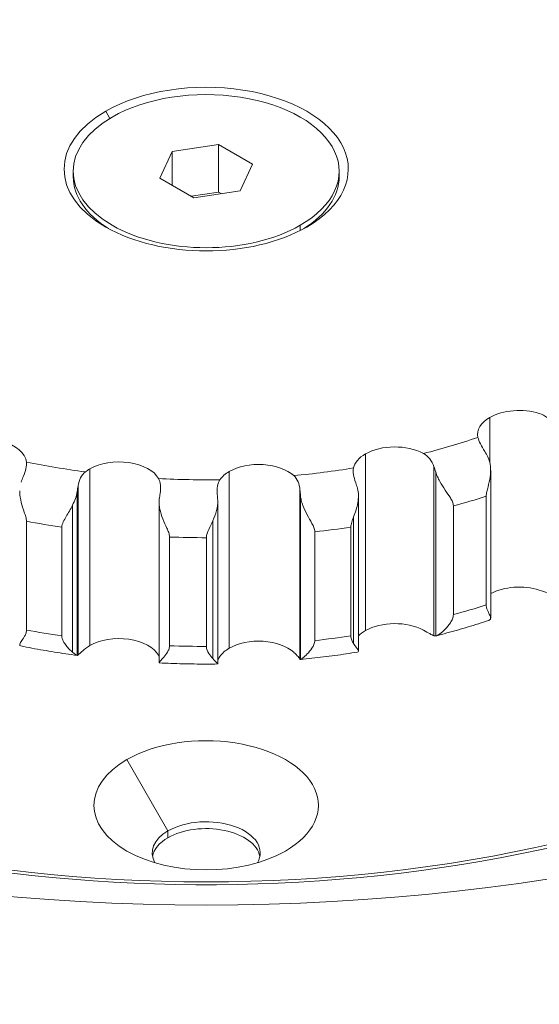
# Model space of a CAD drawing. Header units: millimetres. Extents: x 3163 to 5187, y 223 to 1022.
# Tile 11 of 15: x 4728 to 4759, y 587 to 646. Entities that reach past the tile are written whole.
import ezdxf

# ---------------------------------------------------------------- set-up
doc = ezdxf.new("R2010")
doc.units = ezdxf.units.MM

msp = doc.modelspace()

# ---------------------------------------------------------------- linework, layer by layer
at = {"color": 7, "linetype": 'Continuous', "lineweight": 15, "extrusion": (-5.55112e-17, 0.817547, 0.575862)}
for p, q in [((4732.958, 640.404), (4732.71, 640.834)), ((4739.503, 638.836), (4736.715, 638.405)), ((4741.544, 637.66), (4739.503, 638.836)), ((4739.503, 635.974), (4739.503, 638.836)), ((4736.715, 638.405), (4735.968, 636.8)), ((4736.715, 636.369), (4736.715, 638.405)), ((4740.797, 636.054), (4741.544, 637.66)), ((4730.756, 636.903), (4730.756, 637.23)), ((4735.968, 636.8), (4738.009, 635.624)), ((4746.756, 636.903), (4746.756, 637.23)), ((4739.503, 635.974), (4737.845, 635.718)), ((4738.009, 635.624), (4740.797, 636.054)), ((4739.667, 635.88), (4739.503, 635.974)), ((4744.413, 633.661), (4744.413, 633.972)), ((4755.818, 622.415), (4755.818, 619.727)), ((4748.336, 620.22), (4748.336, 609.591)), ((4731.748, 619.317), (4731.748, 608.689)), ((4740.141, 619.165), (4740.141, 608.537)), ((4752.456, 619.463), (4752.456, 609.288)), ((4752.564, 609.275), (4752.564, 619.13)), ((4755.871, 610.348), (4755.871, 619.226)), ((4730.996, 617.956), (4730.996, 608.101)), ((4731.046, 618.297), (4731.046, 608.122)), ((4744.398, 618.055), (4744.398, 607.881)), ((4735.922, 607.664), (4735.922, 617.305)), ((4739.454, 607.591), (4739.454, 617.311)), ((4744.428, 607.858), (4744.428, 617.713)), ((4747.919, 608.356), (4747.919, 617.716)), ((4755.602, 611.135), (4755.602, 617.675)), ((4730.716, 608.287), (4730.716, 617.135)), ((4753.627, 617.096), (4753.627, 610.555)), ((4727.946, 616.17), (4727.946, 609.63)), ((4739.161, 607.908), (4739.161, 616.198)), ((4747.626, 608.815), (4747.626, 616.434)), ((4730.075, 609.273), (4730.075, 615.814)), ((4745.294, 615.538), (4745.294, 608.998)), ((4747.458, 609.276), (4747.458, 615.817)), ((4736.551, 615.223), (4736.551, 608.683)), ((4738.766, 608.643), (4738.766, 615.183)), ((4736.458, 597.545), (4733.983, 601.832)), ((4736.458, 597.545), (4736.458, 597.136))]:
    msp.add_line(p, q, dxfattribs=at)
at = {"color": 7, "linetype": 'Continuous', "lineweight": 15, "extrusion": (1.04445e-16, -5.55112e-17, -1)}
msp.add_ellipse((4738.756, 638.579), major_axis=(-79, 0), ratio=0.575862, start_param=-2.356194, end_param=3.926991, dxfattribs=at)
at = {"color": 7, "linetype": 'Continuous', "lineweight": 15}
for centre, major_axis, start_param, end_param in [((5149.57, 875.156), (-880.986, 0), 0.396434, 1.174378), ((4738.756, 627.133), (-79, 0), 3.267722, 6.157056), ((4738.756, 626.724), (-56, 0), -0.785398, 2.356194), ((4738.756, 637.352), (-8.55, 0), 2.356194, 5.497787), ((4738.756, 637.23), (-8, 0), 2.356194, 5.497787), ((4738.756, 637.352), (-8.55, 0), -0.785398, 2.356194), ((4738.756, 637.23), (-8, 0), -0.785398, 2.356194), ((4738.756, 636.903), (-8, 0), 0, 0.747474), ((4738.756, 636.903), (-8, 0), 2.394119, 3.141593), ((4738.756, 596.222), (-3.25, 0), 2.8167, 5.497787), ((4738.756, 595.813), (-3.25, 0), 3.251018, 5.497787), ((4738.756, 596.222), (-3.25, 0), -0.785398, 0.324893), ((4738.756, 595.813), (-3.25, 0), -0.785398, -0.109425)]:
    msp.add_ellipse(centre, major_axis=major_axis, ratio=0.575862, start_param=start_param, end_param=end_param, dxfattribs=at)
at = {"color": 7, "linetype": 'Continuous', "lineweight": 15, "extrusion": (1.85271e-16, 1.11022e-16, -1)}
msp.add_ellipse((4738.756, 627.133), major_axis=(-57, 0), ratio=0.575862, start_param=2.660887, end_param=8.334687, dxfattribs=at)
at = {"color": 7, "linetype": 'Continuous', "lineweight": 15, "extrusion": (1.41529e-16, -1.11022e-16, -1)}
msp.add_ellipse((4757.586, 621.397), major_axis=(-2.5, 0), ratio=0.575862, start_param=0.785398, end_param=2.076521, dxfattribs=at)
at = {"color": 7, "linetype": 'Continuous', "lineweight": 15, "extrusion": (1.83843e-16, -1.0942e-29, -1)}
msp.add_ellipse((4757.586, 621.397), major_axis=(-2.5, 0), ratio=0.575862, start_param=-0.128733, end_param=0.785398, dxfattribs=at)
at = {"color": 7, "linetype": 'Continuous', "lineweight": 15, "extrusion": (1.6675e-16, -9.92465e-30, -1)}
msp.add_ellipse((4725.452, 619.648), major_axis=(-2.5, 0), ratio=0.575862, start_param=0.876576, end_param=3.08183, dxfattribs=at)
at = {"color": 7, "linetype": 'Continuous', "lineweight": 15, "extrusion": (2.22261e-16, 5.55112e-17, -1)}
for centre, end_param in [((4750.104, 619.202), 2.327848), ((4733.515, 618.299), 2.830503), ((4741.909, 618.147), 2.579176), ((4750.104, 608.574), 2.327848), ((4733.515, 607.671), 2.830503), ((4741.909, 607.519), 2.579176)]:
    msp.add_ellipse(centre, major_axis=(-2.5, 0), ratio=0.575862, start_param=0.785398, end_param=end_param, dxfattribs=at)
at = {"color": 7, "linetype": 'Continuous', "lineweight": 15, "extrusion": (1.88406e-16, -1.66533e-16, -1)}
msp.add_ellipse((4738.756, 637.352), major_axis=(-32.449, 0), ratio=0.575862, start_param=-2.09889, end_param=-1.98518, dxfattribs=at)
at = {"color": 7, "linetype": 'Continuous', "lineweight": 15, "extrusion": (1.88912e-16, 1.66533e-16, -1)}
msp.add_ellipse((4750.104, 619.202), major_axis=(-2.5, 0), ratio=0.575862, start_param=0.122594, end_param=0.785398, dxfattribs=at)
at = {"color": 7, "linetype": 'Continuous', "lineweight": 15, "extrusion": (7.44665e-17, 5.55112e-17, -1)}
msp.add_ellipse((4738.756, 637.352), major_axis=(-32.449, 0), ratio=0.575862, start_param=-1.344908, end_param=-1.231198, dxfattribs=at)
at = {"color": 7, "linetype": 'Continuous', "lineweight": 15, "extrusion": (1.9704e-16, -1.17822e-29, -1)}
for centre in [(4733.515, 618.299), (4733.515, 607.671)]:
    msp.add_ellipse(centre, major_axis=(-2.5, 0), ratio=0.575862, start_param=0.625249, end_param=0.785398, dxfattribs=at)
at = {"color": 7, "linetype": 'Continuous', "lineweight": 15, "extrusion": (1.6675e-16, -2.77556e-16, -1)}
for centre in [(4741.909, 618.147), (4741.909, 607.519)]:
    msp.add_ellipse(centre, major_axis=(-2.5, 0), ratio=0.575862, start_param=0.373922, end_param=0.785398, dxfattribs=at)
at = {"color": 7, "linetype": 'Continuous', "lineweight": 15, "extrusion": (1.30945e-16, 3.88578e-16, -1)}
msp.add_ellipse((4738.756, 637.352), major_axis=(-32.449, 0), ratio=0.575862, start_param=-1.847563, end_param=-1.733853, dxfattribs=at)
at = {"color": 7, "linetype": 'Continuous', "lineweight": 15, "extrusion": (1.98941e-16, -1.11022e-16, -1)}
msp.add_ellipse((4738.756, 637.352), major_axis=(-32.449, 0), ratio=0.575862, start_param=-1.596235, end_param=-1.482525, dxfattribs=at)
at = {"color": 7, "linetype": 'Continuous', "lineweight": 15, "extrusion": (9.65648e-17, -3.33067e-16, -1)}
msp.add_ellipse((4738.756, 635.309), major_axis=(-34.949, 0), ratio=0.575862, start_param=-2.073751, end_param=-2.010319, dxfattribs=at)
at = {"color": 7, "linetype": 'Continuous', "lineweight": 15, "extrusion": (1.34279e-16, -1.66533e-16, -1)}
for start_param, end_param in [(-1.319769, -1.256337), (-1.571097, -1.507664)]:
    msp.add_ellipse((4738.756, 635.309), major_axis=(-34.949, 0), ratio=0.575862, start_param=start_param, end_param=end_param, dxfattribs=at)
at = {"color": 7, "linetype": 'Continuous', "lineweight": 15, "extrusion": (2.14903e-17, -1.66533e-16, -1)}
msp.add_ellipse((4738.756, 635.309), major_axis=(-34.949, 0), ratio=0.575862, start_param=-1.822424, end_param=-1.758992, dxfattribs=at)
at = {"color": 7, "linetype": 'Continuous', "lineweight": 15, "extrusion": (1.6675e-16, -5.55112e-17, -1)}
msp.add_ellipse((4757.586, 610.769), major_axis=(-2.5, 0), ratio=0.575862, start_param=0.814672, end_param=2.076521, dxfattribs=at)
at = {"color": 7, "linetype": 'Continuous', "lineweight": 15, "extrusion": (7.97095e-17, -1.66533e-16, -1)}
msp.add_ellipse((4738.756, 628.768), major_axis=(-34.949, 0), ratio=0.575862, start_param=-2.073751, end_param=-2.010319, dxfattribs=at)
at = {"color": 7, "linetype": 'Continuous', "lineweight": 15, "extrusion": (1.90732e-16, -1.1352e-29, -1)}
msp.add_ellipse((4738.756, 628.768), major_axis=(-34.949, 0), ratio=0.575862, start_param=-1.319769, end_param=-1.256337, dxfattribs=at)
at = {"color": 7, "linetype": 'Continuous', "lineweight": 15, "extrusion": (1.02274e-16, -2.22045e-16, -1)}
msp.add_ellipse((4750.104, 608.574), major_axis=(-2.5, 0), ratio=0.575862, start_param=0.507505, end_param=0.785398, dxfattribs=at)
at = {"color": 7, "linetype": 'Continuous', "lineweight": 15, "extrusion": (1.72935e-16, -5.55112e-17, -1)}
msp.add_ellipse((4738.756, 628.768), major_axis=(-34.949, 0), ratio=0.575862, start_param=-1.822424, end_param=-1.758992, dxfattribs=at)
at = {"color": 7, "linetype": 'Continuous', "lineweight": 15, "extrusion": (7.97095e-17, 5.55112e-17, -1)}
msp.add_ellipse((4738.756, 628.768), major_axis=(-34.949, 0), ratio=0.575862, start_param=-1.571097, end_param=-1.507664, dxfattribs=at)
at = {"color": 7, "linetype": 'Continuous', "lineweight": 15, "extrusion": (7.25774e-17, 1.11022e-16, -1)}
for start_param, end_param in [(0.785398, 3.926991), (-2.356194, 0.785398)]:
    msp.add_ellipse((4738.756, 599.083), major_axis=(-6.75, 0), ratio=0.575862, start_param=start_param, end_param=end_param, dxfattribs=at)
at = {"color": 7, "linetype": 'Continuous', "lineweight": 15}
for points, knots in [([(4759.653, 621.979), (4759.551, 622.142), (4759.429, 622.283), (4759.138, 622.514), (4758.975, 622.6), (4758.797, 622.656)], [0.000000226, 0.000000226, 0.000000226, 0.000000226, 0.000604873, 0.000604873, 0.001209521, 0.001209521, 0.001209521, 0.001209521]), ([(4755.106, 621.212), (4755.132, 621.097), (4755.184, 620.965), (4755.325, 620.68), (4755.416, 620.524), (4755.518, 620.361)], [0.006789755, 0.006789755, 0.006789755, 0.006789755, 0.00739209, 0.00739209, 0.007994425, 0.007994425, 0.007994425, 0.007994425]), ([(4752.456, 619.463), (4752.394, 619.637), (4752.312, 619.792), (4752.097, 620.061), (4751.969, 620.168), (4751.821, 620.248)], [0.000000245, 0.000000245, 0.000000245, 0.000000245, 0.000604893, 0.000604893, 0.00120954, 0.00120954, 0.00120954, 0.00120954]), ([(4727.746, 618.849), (4727.818, 619.022), (4727.875, 619.182), (4727.946, 619.484), (4727.959, 619.617), (4727.947, 619.734)], [0.000000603, 0.000000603, 0.000000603, 0.000000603, 0.000605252, 0.000605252, 0.0012099, 0.0012099, 0.0012099, 0.0012099]), ([(4755.602, 617.675), (4755.602, 617.762), (4755.617, 617.853), (4755.66, 618.044), (4755.686, 618.142), (4755.763, 618.437), (4755.811, 618.638), (4755.869, 619.05), (4755.88, 619.256), (4755.842, 619.669), (4755.794, 619.867), (4755.698, 620.049)], [0.000000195, 0.000000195, 0.000000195, 0.000000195, 0.000309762, 0.000309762, 0.000619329, 0.000619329, 0.001238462, 0.001238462, 0.001857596, 0.001857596, 0.00247673, 0.00247673, 0.00247673, 0.00247673]), ([(4731.488, 619.141), (4731.371, 619.047), (4731.272, 618.926), (4731.125, 618.642), (4731.075, 618.476), (4731.046, 618.297)], [0.006789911, 0.006789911, 0.006789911, 0.006789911, 0.007392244, 0.007392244, 0.007994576, 0.007994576, 0.007994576, 0.007994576]), ([(4747.622, 619.378), (4747.598, 619.263), (4747.598, 619.127), (4747.644, 618.828), (4747.69, 618.662), (4747.752, 618.487)], [0.006789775, 0.006789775, 0.006789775, 0.006789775, 0.007392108, 0.007392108, 0.00799444, 0.00799444, 0.00799444, 0.00799444]), ([(4752.564, 619.13), (4752.593, 619.033), (4752.63, 618.939), (4752.714, 618.751), (4752.762, 618.657), (4752.913, 618.385), (4753.024, 618.214), (4753.244, 617.883), (4753.353, 617.729), (4753.494, 617.5), (4753.538, 617.423), (4753.605, 617.264), (4753.627, 617.182), (4753.627, 617.096)], [0.000008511, 0.000008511, 0.000008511, 0.000008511, 0.000318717, 0.000318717, 0.000628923, 0.000628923, 0.001249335, 0.001249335, 0.001869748, 0.001869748, 0.002179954, 0.002179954, 0.00249016, 0.00249016, 0.00249016, 0.00249016]), ([(4735.985, 617.847), (4736.013, 618.026), (4736.023, 618.192), (4735.995, 618.497), (4735.958, 618.628), (4735.895, 618.739)], [0.000000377, 0.000000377, 0.000000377, 0.000000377, 0.000605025, 0.000605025, 0.001209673, 0.001209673, 0.001209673, 0.001209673]), ([(4739.581, 618.673), (4739.508, 618.565), (4739.457, 618.432), (4739.405, 618.134), (4739.403, 617.965), (4739.42, 617.785)], [0.006789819, 0.006789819, 0.006789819, 0.006789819, 0.007392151, 0.007392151, 0.007994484, 0.007994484, 0.007994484, 0.007994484]), ([(4744.398, 618.055), (4744.38, 618.236), (4744.343, 618.4), (4744.218, 618.693), (4744.132, 618.815), (4744.024, 618.914)], [0.000000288, 0.000000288, 0.000000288, 0.000000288, 0.000604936, 0.000604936, 0.001209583, 0.001209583, 0.001209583, 0.001209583]), ([(4727.537, 617.996), (4727.537, 617.97), (4727.537, 617.945), (4727.545, 617.714), (4727.58, 617.509), (4727.681, 617.105), (4727.746, 616.911), (4727.844, 616.627), (4727.876, 616.534), (4727.928, 616.347), (4727.946, 616.256), (4727.946, 616.17)], [0.000553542, 0.000553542, 0.000553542, 0.000553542, 0.000629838, 0.000629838, 0.001250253, 0.001250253, 0.001870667, 0.001870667, 0.002180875, 0.002180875, 0.002491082, 0.002491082, 0.002491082, 0.002491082]), ([(4730.716, 617.135), (4730.781, 617.266), (4730.841, 617.403), (4730.939, 617.678), (4730.977, 617.816), (4730.996, 617.956)], [0.0015985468, 0.0015985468, 0.0015985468, 0.0015985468, 0.0020379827, 0.0020379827, 0.0024774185, 0.0024774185, 0.0024774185, 0.0024774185]), ([(4747.626, 616.434), (4747.726, 616.706), (4747.824, 616.992), (4747.904, 617.43), (4747.92, 617.58), (4747.918, 617.873), (4747.901, 618.016), (4747.86, 618.154)], [0.000697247, 0.000697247, 0.000697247, 0.000697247, 0.00158718, 0.00158718, 0.002032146, 0.002032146, 0.002477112, 0.002477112, 0.002477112, 0.002477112]), ([(4735.935, 617.505), (4735.921, 617.407), (4735.92, 617.307), (4735.932, 617.105), (4735.947, 617.002), (4736.01, 616.698), (4736.075, 616.5), (4736.225, 616.115), (4736.311, 615.933), (4736.431, 615.664), (4736.469, 615.575), (4736.53, 615.397), (4736.551, 615.309), (4736.551, 615.223)], [0.000027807, 0.000027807, 0.000027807, 0.000027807, 0.000338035, 0.000338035, 0.000648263, 0.000648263, 0.001268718, 0.001268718, 0.001889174, 0.001889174, 0.002199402, 0.002199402, 0.00250963, 0.00250963, 0.00250963, 0.00250963]), ([(4739.161, 616.198), (4739.248, 616.396), (4739.325, 616.598), (4739.435, 617.019), (4739.467, 617.234), (4739.45, 617.442)], [0.001176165, 0.001176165, 0.001176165, 0.001176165, 0.001825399, 0.001825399, 0.002474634, 0.002474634, 0.002474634, 0.002474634]), ([(4744.428, 617.713), (4744.436, 617.614), (4744.454, 617.515), (4744.504, 617.318), (4744.536, 617.218), (4744.647, 616.927), (4744.737, 616.74), (4744.929, 616.38), (4745.029, 616.211), (4745.164, 615.961), (4745.206, 615.878), (4745.273, 615.709), (4745.294, 615.625), (4745.294, 615.538)], [0.000027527, 0.000027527, 0.000027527, 0.000027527, 0.000337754, 0.000337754, 0.000647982, 0.000647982, 0.001268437, 0.001268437, 0.001888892, 0.001888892, 0.00219912, 0.00219912, 0.002509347, 0.002509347, 0.002509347, 0.002509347]), ([(4730.075, 615.814), (4730.075, 615.925), (4730.111, 616.031), (4730.211, 616.245), (4730.272, 616.349), (4730.461, 616.671), (4730.598, 616.897), (4730.716, 617.135)], [0.000000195, 0.000000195, 0.000000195, 0.000000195, 0.000399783, 0.000399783, 0.000799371, 0.000799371, 0.001598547, 0.001598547, 0.001598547, 0.001598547]), ([(4738.766, 615.183), (4738.766, 615.347), (4738.841, 615.513), (4738.997, 615.848), (4739.083, 616.018), (4739.161, 616.198)], [0.000000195, 0.000000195, 0.000000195, 0.000000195, 0.00058818, 0.00058818, 0.001176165, 0.001176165, 0.001176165, 0.001176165]), ([(4747.458, 615.817), (4747.458, 615.914), (4747.481, 616.015), (4747.546, 616.222), (4747.587, 616.328), (4747.626, 616.434)], [0.0000001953, 0.0000001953, 0.0000001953, 0.0000001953, 0.0003487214, 0.0003487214, 0.0006972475, 0.0006972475, 0.0006972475, 0.0006972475]), ([(4758.797, 612.028), (4758.973, 611.972), (4759.139, 611.92), (4759.426, 611.842), (4759.551, 611.815), (4759.653, 611.805)], [0.006790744, 0.006790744, 0.006790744, 0.006790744, 0.00739308, 0.00739308, 0.007995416, 0.007995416, 0.007995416, 0.007995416]), ([(4755.756, 610.209), (4755.776, 610.216), (4755.793, 610.224), (4755.834, 610.248), (4755.852, 610.268), (4755.88, 610.337), (4755.869, 610.397), (4755.811, 610.544), (4755.763, 610.629), (4755.687, 610.785), (4755.66, 610.842), (4755.617, 610.975), (4755.602, 611.049), (4755.602, 611.135)], [0.000145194, 0.000145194, 0.000145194, 0.000145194, 0.000312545, 0.000312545, 0.000622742, 0.000622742, 0.001243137, 0.001243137, 0.001863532, 0.001863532, 0.00217373, 0.00217373, 0.002483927, 0.002483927, 0.002483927, 0.002483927]), ([(4753.627, 610.555), (4753.627, 610.469), (4753.605, 610.385), (4753.539, 610.222), (4753.495, 610.143), (4753.353, 609.922), (4753.243, 609.79), (4753.023, 609.561), (4752.913, 609.467), (4752.711, 609.326), (4752.622, 609.283), (4752.564, 609.275)], [0.000000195, 0.000000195, 0.000000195, 0.000000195, 0.00030979, 0.00030979, 0.000619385, 0.000619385, 0.001238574, 0.001238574, 0.001857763, 0.001857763, 0.002476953, 0.002476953, 0.002476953, 0.002476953]), ([(4755.756, 610.209), (4755.55, 610.141), (4755.343, 610.074), (4754.927, 609.942), (4754.717, 609.877), (4754.297, 609.751), (4754.085, 609.689), (4753.661, 609.567), (4753.447, 609.508), (4753.019, 609.392), (4752.804, 609.335), (4752.588, 609.279)], [3.4038192, 3.4038192, 3.4038192, 3.4038192, 3.4245971, 3.4245971, 3.4453749, 3.4453749, 3.4661528, 3.4661528, 3.4869306, 3.4869306, 3.5077085, 3.5077085, 3.5077085, 3.5077085]), ([(4727.946, 609.63), (4727.946, 609.543), (4727.928, 609.468), (4727.877, 609.332), (4727.844, 609.27), (4727.746, 609.104), (4727.68, 609.012), (4727.58, 608.856), (4727.545, 608.795), (4727.531, 608.706), (4727.549, 608.679), (4727.607, 608.668)], [0.000000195, 0.000000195, 0.000000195, 0.000000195, 0.000309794, 0.000309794, 0.000619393, 0.000619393, 0.00123859, 0.00123859, 0.001857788, 0.001857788, 0.002438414, 0.002438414, 0.002438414, 0.002438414]), ([(4751.821, 609.62), (4751.967, 609.54), (4752.098, 609.467), (4752.31, 609.352), (4752.394, 609.31), (4752.456, 609.288)], [0.006790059, 0.006790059, 0.006790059, 0.006790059, 0.007392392, 0.007392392, 0.007994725, 0.007994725, 0.007994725, 0.007994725]), ([(4730.716, 608.287), (4730.657, 608.338), (4730.593, 608.399), (4730.463, 608.535), (4730.398, 608.609), (4730.273, 608.773), (4730.212, 608.861), (4730.112, 609.056), (4730.075, 609.162), (4730.075, 609.273)], [0.000900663, 0.000900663, 0.000900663, 0.000900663, 0.001301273, 0.001301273, 0.001701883, 0.001701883, 0.002102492, 0.002102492, 0.002503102, 0.002503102, 0.002503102, 0.002503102]), ([(4745.294, 608.998), (4745.294, 608.912), (4745.273, 608.831), (4745.207, 608.677), (4745.164, 608.604), (4745.029, 608.403), (4744.928, 608.287), (4744.736, 608.088), (4744.646, 608.008), (4744.499, 607.893), (4744.444, 607.86), (4744.428, 607.858)], [0.000000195, 0.000000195, 0.000000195, 0.000000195, 0.000309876, 0.000309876, 0.000619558, 0.000619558, 0.00123892, 0.00123892, 0.001858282, 0.001858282, 0.002477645, 0.002477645, 0.002477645, 0.002477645]), ([(4747.626, 608.815), (4747.587, 608.876), (4747.547, 608.942), (4747.482, 609.094), (4747.458, 609.179), (4747.458, 609.276)], [0.0017967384, 0.0017967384, 0.0017967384, 0.0017967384, 0.0021456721, 0.0021456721, 0.0024946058, 0.0024946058, 0.0024946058, 0.0024946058]), ([(4730.996, 608.101), (4730.767, 608.132), (4730.539, 608.164), (4730.083, 608.231), (4729.856, 608.267), (4729.403, 608.339), (4729.177, 608.377), (4728.726, 608.456), (4728.501, 608.496), (4728.053, 608.58), (4727.83, 608.623), (4727.607, 608.668)], [4.1578529, 4.1578529, 4.1578529, 4.1578529, 4.1786153, 4.1786153, 4.1993776, 4.1993776, 4.2201399, 4.2201399, 4.2409022, 4.2409022, 4.2616645, 4.2616645, 4.2616645, 4.2616645]), ([(4731.046, 608.122), (4731.075, 608.15), (4731.123, 608.198), (4731.272, 608.334), (4731.369, 608.418), (4731.488, 608.513)], [0.000000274, 0.000000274, 0.000000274, 0.000000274, 0.000604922, 0.000604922, 0.00120957, 0.00120957, 0.00120957, 0.00120957]), ([(4736.551, 608.683), (4736.551, 608.596), (4736.531, 608.518), (4736.47, 608.374), (4736.431, 608.307), (4736.311, 608.125), (4736.224, 608.022), (4736.074, 607.848), (4736.009, 607.779), (4735.926, 607.681), (4735.908, 607.654), (4735.935, 607.65)], [0.000000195, 0.000000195, 0.000000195, 0.000000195, 0.000309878, 0.000309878, 0.00061956, 0.00061956, 0.001238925, 0.001238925, 0.00185829, 0.00185829, 0.002477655, 0.002477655, 0.002477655, 0.002477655]), ([(4739.161, 607.908), (4739.083, 607.996), (4738.998, 608.099), (4738.842, 608.339), (4738.766, 608.478), (4738.766, 608.643)], [0.001339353, 0.001339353, 0.001339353, 0.001339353, 0.001929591, 0.001929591, 0.002519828, 0.002519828, 0.002519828, 0.002519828]), ([(4744.024, 608.286), (4744.131, 608.188), (4744.218, 608.099), (4744.342, 607.96), (4744.38, 607.909), (4744.398, 607.881)], [0.006789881, 0.006789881, 0.006789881, 0.006789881, 0.007392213, 0.007392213, 0.007994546, 0.007994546, 0.007994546, 0.007994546]), ([(4747.864, 608.3), (4747.637, 608.264), (4747.41, 608.229), (4746.955, 608.161), (4746.727, 608.129), (4746.269, 608.067), (4746.04, 608.038), (4745.58, 607.982), (4745.35, 607.955), (4744.889, 607.904), (4744.658, 607.88), (4744.427, 607.857)], [3.6551783, 3.6551783, 3.6551783, 3.6551783, 3.6759294, 3.6759294, 3.6966806, 3.6966806, 3.7174317, 3.7174317, 3.7381828, 3.7381828, 3.758934, 3.758934, 3.758934, 3.758934]), ([(4747.864, 608.3), (4747.942, 608.313), (4747.929, 608.365), (4747.85, 608.495), (4747.813, 608.548), (4747.725, 608.669), (4747.676, 608.737), (4747.626, 608.815)], [0.000028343, 0.000028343, 0.000028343, 0.000028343, 0.000904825, 0.000904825, 0.001350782, 0.001350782, 0.001796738, 0.001796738, 0.001796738, 0.001796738]), ([(4739.45, 607.587), (4739.458, 607.588), (4739.454, 607.596), (4739.429, 607.626), (4739.408, 607.648), (4739.326, 607.731), (4739.248, 607.81), (4739.161, 607.908)], [0.000037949, 0.000037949, 0.000037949, 0.000037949, 0.0003633, 0.0003633, 0.000688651, 0.000688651, 0.001339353, 0.001339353, 0.001339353, 0.001339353]), ([(4739.448, 607.586), (4739.213, 607.584), (4738.979, 607.582), (4738.511, 607.582), (4738.277, 607.584), (4737.808, 607.589), (4737.574, 607.594), (4737.106, 607.605), (4736.872, 607.612), (4736.405, 607.629), (4736.171, 607.639), (4735.938, 607.65)], [3.9065814, 3.9065814, 3.9065814, 3.9065814, 3.9273129, 3.9273129, 3.9480444, 3.9480444, 3.9687759, 3.9687759, 3.9895074, 3.9895074, 4.0102389, 4.0102389, 4.0102389, 4.0102389])]:
    msp.add_open_spline(points, degree=3, knots=knots, dxfattribs=at)
for points in [[(4755.518, 620.361), (4755.581, 620.261), (4755.641, 620.157), (4755.698, 620.049)], [(4752.564, 619.13), (4752.53, 619.245), (4752.494, 619.355), (4752.456, 619.463)], [(4727.619, 618.521), (4727.659, 618.634), (4727.702, 618.744), (4727.746, 618.849)], [(4747.752, 618.487), (4747.789, 618.38), (4747.825, 618.269), (4747.86, 618.154)], [(4731.046, 618.297), (4731.029, 618.187), (4731.012, 618.073), (4730.996, 617.956)], [(4735.935, 617.505), (4735.951, 617.623), (4735.967, 617.737), (4735.985, 617.847)], [(4739.42, 617.785), (4739.43, 617.674), (4739.44, 617.56), (4739.45, 617.442)], [(4744.428, 617.713), (4744.418, 617.831), (4744.408, 617.945), (4744.398, 618.055)], [(4752.456, 609.288), (4752.494, 609.274), (4752.53, 609.27), (4752.564, 609.275)], [(4730.996, 608.101), (4730.959, 608.105), (4730.845, 608.175), (4730.716, 608.287)], [(4730.996, 608.101), (4731.012, 608.099), (4731.029, 608.106), (4731.046, 608.122)], [(4735.895, 608.111), (4735.905, 608.094), (4735.914, 608.077), (4735.922, 608.061)], [(4739.454, 607.823), (4739.483, 607.887), (4739.525, 607.962), (4739.581, 608.044)], [(4744.398, 607.881), (4744.408, 607.864), (4744.418, 607.856), (4744.428, 607.858)], [(4735.938, 607.65), (4735.937, 607.65), (4735.936, 607.65), (4735.935, 607.65)], [(4739.45, 607.587), (4739.449, 607.586), (4739.448, 607.586), (4739.448, 607.586)]]:
    msp.add_open_spline(points, degree=3, dxfattribs=at)

doc.saveas('drawing.dxf')
